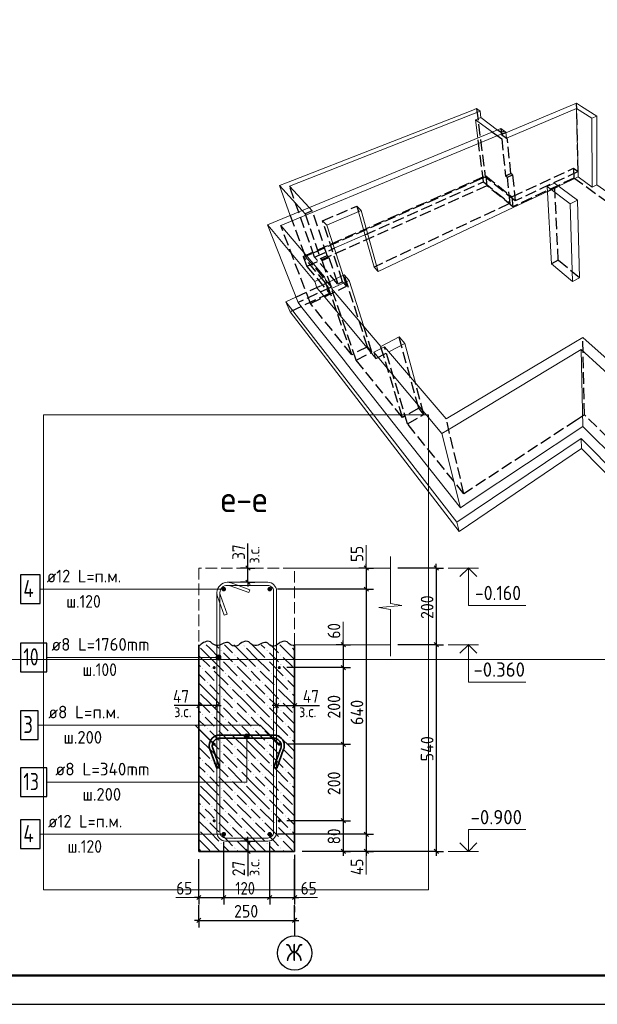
# Model space of a CAD drawing. Header units: millimetres. Extents: x 0 to 42000, y 0 to 29700.
# Tile 3 of 13: x 11330 to 21385, y 0 to 17141. Entities that reach past the tile are written whole.
import ezdxf

# ---------------------------------------------------------------- set-up
doc = ezdxf.new("R2010")
doc.units = ezdxf.units.MM
doc.linetypes.add('______2', pattern=[270, 200, -70])
doc.linetypes.add('______5', pattern=[1100, 800, -100, 100, -100])
for name, color, linetype, lineweight in [('Standard', 7, 'Continuous', 25), ('ЖБ Перекрытие верхний уровень', 7, '______2', 25), ('ЖБ Стена верхний уровень', 7, 'Continuous', 35), ('Заголовок чертежа', 7, 'Continuous', 25), ('Позиционная метка линия выноска', 7, 'Continuous', 13), ('Примечания', 7, 'Continuous', 13), ('Стена обрамление Г-обр.', 7, 'Continuous', 35), ('Стена фоновая арматура У1', 7, 'Continuous', 18), ('Стена фоновая затяжка С-обр.', 52, 'Continuous', 25)]:
    doc.layers.add(name, color=color, linetype=linetype, lineweight=lineweight)
doc.layers.add('Оси', color=7, linetype='______5')
doc.layers.add('Размерная выноска', color=7, linetype='Continuous')
doc.layers.add('Стена Хомут', color=7, linetype='Continuous', lineweight=25, true_color=0x6e3c1e)
doc.styles.add('ISOCPEUR', font='txt')

msp = doc.modelspace()

# ---------------------------------------------------------------- hatches: boundary and pattern name
at = {"layer": 'ЖБ Стена верхний уровень', "linetype": 'Continuous', "lineweight": 18, "transparency": 33554687}
for points in [[(15230, 6240), (15237, 6247), (15243, 6240), (15237, 6234)], [(16030, 6240), (16037, 6247), (16043, 6240), (16037, 6234)], [(14830, 6160), (14837, 6167), (14843, 6160), (14837, 6154)], [(14830, 6000), (14837, 6007), (14843, 6000), (14837, 5994)], [(15070, 6080), (15077, 6087), (15083, 6080), (15077, 6074)], [(15630, 6160), (15637, 6167), (15643, 6160), (15637, 6154)], [(15630, 6000), (15637, 6007), (15643, 6000), (15637, 5994)], [(15870, 6080), (15877, 6087), (15883, 6080), (15877, 6074)], [(14510, 5840), (14517, 5847), (14523, 5840), (14517, 5834)], [(14670, 5840), (14677, 5847), (14683, 5840), (14677, 5834)], [(15070, 5920), (15077, 5927), (15083, 5920), (15077, 5914)], [(15310, 5840), (15317, 5847), (15323, 5840), (15317, 5834)], [(15470, 5840), (15477, 5847), (15483, 5840), (15477, 5834)], [(15870, 5920), (15877, 5927), (15883, 5920), (15877, 5914)], [(16110, 5840), (16115, 5846), (16115, 5835)], [(14910, 5760), (14917, 5767), (14923, 5760), (14917, 5754)], [(15150, 5680), (15157, 5687), (15163, 5680), (15157, 5674)], [(15710, 5760), (15717, 5767), (15723, 5760), (15717, 5754)], [(15950, 5680), (15957, 5687), (15963, 5680), (15957, 5674)], [(14590, 5600), (14597, 5607), (14603, 5600), (14597, 5594)], [(14750, 5600), (14757, 5607), (14763, 5600), (14757, 5594)], [(14990, 5520), (14997, 5527), (15003, 5520), (14997, 5514)], [(15390, 5600), (15397, 5607), (15403, 5600), (15397, 5594)], [(15550, 5600), (15557, 5607), (15563, 5600), (15557, 5594)], [(15790, 5520), (15797, 5527), (15803, 5520), (15797, 5514)], [(14830, 5360), (14837, 5367), (14843, 5360), (14837, 5354)], [(15230, 5440), (15237, 5447), (15243, 5440), (15237, 5434)], [(15630, 5360), (15637, 5367), (15643, 5360), (15637, 5354)], [(16030, 5440), (16037, 5447), (16043, 5440), (16037, 5434)], [(14830, 5200), (14837, 5207), (14843, 5200), (14837, 5194)], [(15070, 5280), (15077, 5287), (15083, 5280), (15077, 5274)], [(15630, 5200), (15637, 5207), (15643, 5200), (15637, 5194)], [(15870, 5280), (15877, 5287), (15883, 5280), (15877, 5274)], [(14510, 5040), (14517, 5047), (14523, 5040), (14517, 5034)], [(14670, 5040), (14677, 5047), (14683, 5040), (14677, 5034)], [(15070, 5120), (15077, 5127), (15083, 5120), (15077, 5114)], [(15310, 5040), (15317, 5047), (15323, 5040), (15317, 5034)], [(15470, 5040), (15477, 5047), (15483, 5040), (15477, 5034)], [(15870, 5120), (15877, 5127), (15883, 5120), (15877, 5114)], [(16110, 5040), (16115, 5046), (16115, 5035)], [(14590, 4800), (14597, 4807), (14603, 4800), (14597, 4794)], [(14750, 4800), (14757, 4807), (14763, 4800), (14757, 4794)], [(14910, 4960), (14917, 4967), (14923, 4960), (14917, 4954)], [(15150, 4880), (15157, 4887), (15163, 4880), (15157, 4874)], [(15390, 4800), (15397, 4807), (15403, 4800), (15397, 4794)], [(15550, 4800), (15557, 4807), (15563, 4800), (15557, 4794)], [(15710, 4960), (15717, 4967), (15723, 4960), (15717, 4954)], [(15950, 4880), (15957, 4887), (15963, 4880), (15957, 4874)], [(14990, 4720), (14997, 4727), (15003, 4720), (14997, 4714)], [(15230, 4640), (15237, 4647), (15243, 4640), (15237, 4634)], [(15790, 4720), (15797, 4727), (15803, 4720), (15797, 4714)], [(16030, 4640), (16037, 4647), (16043, 4640), (16037, 4634)], [(14830, 4560), (14837, 4567), (14843, 4560), (14837, 4554)], [(15070, 4480), (15077, 4487), (15083, 4480), (15077, 4474)], [(15630, 4560), (15637, 4567), (15643, 4560), (15637, 4554)], [(15870, 4480), (15877, 4487), (15883, 4480), (15877, 4474)], [(14830, 4400), (14837, 4407), (14843, 4400), (14837, 4394)], [(15070, 4320), (15077, 4327), (15083, 4320), (15077, 4314)], [(15630, 4400), (15637, 4407), (15643, 4400), (15637, 4394)], [(15870, 4320), (15877, 4327), (15883, 4320), (15877, 4314)], [(14510, 4240), (14517, 4247), (14523, 4240), (14517, 4234)], [(14670, 4240), (14677, 4247), (14683, 4240), (14677, 4234)], [(14910, 4160), (14917, 4167), (14923, 4160), (14917, 4154)], [(15310, 4240), (15317, 4247), (15323, 4240), (15317, 4234)], [(15470, 4240), (15477, 4247), (15483, 4240), (15477, 4234)], [(15710, 4160), (15717, 4167), (15723, 4160), (15717, 4154)], [(16110, 4240), (16115, 4246), (16115, 4235)], [(14590, 4000), (14597, 4007), (14603, 4000), (14597, 3994)], [(14750, 4000), (14757, 4007), (14763, 4000), (14757, 3994)], [(15150, 4080), (15157, 4087), (15163, 4080), (15157, 4074)], [(15390, 4000), (15397, 4007), (15403, 4000), (15397, 3994)], [(15550, 4000), (15557, 4007), (15563, 4000), (15557, 3994)], [(15950, 4080), (15957, 4087), (15963, 4080), (15957, 4074)], [(14990, 3920), (14997, 3927), (15003, 3920), (14997, 3914)], [(15230, 3840), (15237, 3847), (15243, 3840), (15237, 3834)], [(15790, 3920), (15797, 3927), (15803, 3920), (15797, 3914)], [(16030, 3840), (16037, 3847), (16043, 3840), (16037, 3834)], [(14830, 3760), (14837, 3767), (14843, 3760), (14837, 3754)], [(14830, 3600), (14837, 3607), (14843, 3600), (14837, 3594)], [(15070, 3680), (15077, 3687), (15083, 3680), (15077, 3674)], [(15630, 3760), (15637, 3767), (15643, 3760), (15637, 3754)], [(15630, 3600), (15637, 3607), (15643, 3600), (15637, 3594)], [(15870, 3680), (15877, 3687), (15883, 3680), (15877, 3674)], [(14510, 3440), (14517, 3447), (14523, 3440), (14517, 3434)], [(14670, 3440), (14677, 3447), (14683, 3440), (14677, 3434)], [(15070, 3520), (15077, 3527), (15083, 3520), (15077, 3514)], [(15310, 3440), (15317, 3447), (15323, 3440), (15317, 3434)], [(15470, 3440), (15477, 3447), (15483, 3440), (15477, 3434)], [(15870, 3520), (15877, 3527), (15883, 3520), (15877, 3514)], [(16110, 3440), (16115, 3446), (16115, 3435)], [(14910, 3360), (14917, 3367), (14923, 3360), (14917, 3354)], [(15150, 3280), (15157, 3287), (15163, 3280), (15157, 3274)], [(15710, 3360), (15717, 3367), (15723, 3360), (15717, 3354)], [(15950, 3280), (15957, 3287), (15963, 3280), (15957, 3274)], [(14590, 3200), (14597, 3207), (14603, 3200), (14597, 3194)], [(14750, 3200), (14757, 3207), (14763, 3200), (14757, 3194)], [(14990, 3120), (14997, 3127), (15003, 3120), (14997, 3114)], [(15390, 3200), (15397, 3207), (15403, 3200), (15397, 3194)], [(15550, 3200), (15557, 3207), (15563, 3200), (15557, 3194)], [(15790, 3120), (15797, 3127), (15803, 3120), (15797, 3114)], [(14830, 2960), (14837, 2967), (14843, 2960), (14837, 2954)], [(15230, 3040), (15237, 3047), (15243, 3040), (15237, 3034)], [(15630, 2960), (15637, 2967), (15643, 2960), (15637, 2954)], [(16030, 3040), (16037, 3047), (16043, 3040), (16037, 3034)], [(14830, 2800), (14837, 2807), (14843, 2800), (14837, 2794)], [(15070, 2880), (15077, 2887), (15083, 2880), (15077, 2874)], [(15630, 2800), (15637, 2807), (15643, 2800), (15637, 2794)], [(15870, 2880), (15877, 2887), (15883, 2880), (15877, 2874)], [(15070, 2720), (15077, 2727), (15083, 2720), (15077, 2714)], [(15870, 2720), (15877, 2727), (15883, 2720), (15877, 2714)]]:
    msp.add_hatch(color=7, dxfattribs=at).paths.add_polyline_path(points, flags=16)
at = {"layer": 'Позиционная метка линия выноска', "linetype": 'Continuous', "lineweight": 13, "transparency": 33554687}
for points in [[(14750, 6016), (14750, 6061), (14744, 6039)], [(14750, 6061), (14766, 6000), (14766, 6078)], [(14750, 6061), (14750, 6016), (14766, 6000)], [(14766, 6078), (14789, 5994), (14789, 6084)], [(14766, 6078), (14766, 6000), (14789, 5994)], [(14789, 6084), (14789, 5994), (14811, 6000)], [(14789, 6084), (14811, 6000), (14811, 6078)], [(14811, 6078), (14811, 6000), (14827, 6016)], [(14811, 6078), (14827, 6016), (14827, 6061)], [(14827, 6061), (14827, 6016), (14834, 6039)], [(15237, 4661), (15327, 4661), (15321, 4684)], [(15237, 4661), (15321, 4684), (15243, 4684)], [(15243, 4639), (15327, 4661), (15237, 4661)], [(15243, 4684), (15321, 4684), (15305, 4700)], [(15243, 4684), (15305, 4700), (15260, 4700)], [(15243, 4639), (15321, 4639), (15327, 4661)], [(15260, 4622), (15321, 4639), (15243, 4639)], [(15260, 4700), (15305, 4700), (15282, 4706)], [(15260, 4622), (15305, 4622), (15321, 4639)], [(15305, 4622), (15260, 4622), (15282, 4616)]]:
    msp.add_hatch(color=7, dxfattribs=at).paths.add_polyline_path(points)
at = {"layer": 'Стена обрамление Г-обр.', "linetype": 'Continuous', "lineweight": 13, "transparency": 33554687}
for points in [[(14922, 7228), (14919, 7243), (14910, 7256), (14897, 7265), (14882, 7268), (14867, 7265), (14854, 7256), (14845, 7243), (14842, 7228), (14845, 7213), (14854, 7200), (14867, 7191), (14882, 7188), (14897, 7191), (14910, 7200), (14919, 7213)], [(15722, 7228), (15719, 7243), (15710, 7256), (15697, 7265), (15682, 7268), (15667, 7265), (15654, 7256), (15645, 7243), (15642, 7228), (15645, 7213), (15654, 7200), (15667, 7191), (15682, 7188), (15697, 7191), (15710, 7200), (15719, 7213)], [(14922, 2961), (14919, 2976), (14910, 2989), (14897, 2998), (14882, 3001), (14867, 2998), (14854, 2989), (14845, 2976), (14842, 2961), (14845, 2946), (14854, 2933), (14867, 2924), (14882, 2921), (14897, 2924), (14910, 2933), (14919, 2946)], [(15722, 2961), (15719, 2976), (15710, 2989), (15697, 2998), (15682, 3001), (15667, 2998), (15654, 2989), (15645, 2976), (15642, 2961), (15645, 2946), (15654, 2933), (15667, 2924), (15682, 2921), (15697, 2924), (15710, 2933), (15719, 2946)]]:
    msp.add_hatch(color=7, dxfattribs=at).paths.add_polyline_path(points)
at = {"layer": 'Стена фоновая арматура У1', "linetype": 'Continuous', "lineweight": 13, "transparency": 33554687}
for points in [[(14742, 5861), (14740, 5871), (14734, 5880), (14726, 5886), (14715, 5888), (14705, 5886), (14697, 5880), (14691, 5871), (14689, 5861), (14691, 5851), (14697, 5842), (14705, 5837), (14715, 5834), (14726, 5837), (14734, 5842), (14740, 5851)], [(15875, 5861), (15873, 5871), (15868, 5880), (15859, 5886), (15849, 5888), (15839, 5886), (15830, 5880), (15824, 5871), (15822, 5861), (15824, 5851), (15830, 5842), (15839, 5837), (15849, 5834), (15859, 5837), (15868, 5842), (15873, 5851)], [(14742, 4528), (14740, 4538), (14734, 4547), (14726, 4552), (14715, 4554), (14705, 4552), (14697, 4547), (14691, 4538), (14689, 4528), (14691, 4518), (14697, 4509), (14705, 4503), (14715, 4501), (14726, 4503), (14734, 4509), (14740, 4518)], [(15875, 4528), (15873, 4538), (15868, 4547), (15859, 4552), (15849, 4554), (15839, 4552), (15830, 4547), (15824, 4538), (15822, 4528), (15824, 4518), (15830, 4509), (15839, 4503), (15849, 4501), (15859, 4503), (15868, 4509), (15873, 4518)], [(14742, 3194), (14740, 3205), (14734, 3213), (14726, 3219), (14715, 3221), (14705, 3219), (14697, 3213), (14691, 3205), (14689, 3194), (14691, 3184), (14697, 3176), (14705, 3170), (14715, 3168), (14726, 3170), (14734, 3176), (14740, 3184)], [(15875, 3194), (15873, 3205), (15868, 3213), (15859, 3219), (15849, 3221), (15839, 3219), (15830, 3213), (15824, 3205), (15822, 3194), (15824, 3184), (15830, 3176), (15839, 3170), (15849, 3168), (15859, 3170), (15868, 3176), (15873, 3184)]]:
    msp.add_hatch(color=7, dxfattribs=at).paths.add_polyline_path(points)

# ---------------------------------------------------------------- linework, layer by layer
at = {"layer": 'Standard', "color": 7, "linetype": 'Continuous', "lineweight": 18, "transparency": 33554687}
for p, q in [((21024, 15686), (19792, 15173)), ((21111, 15631), (21024, 15686)), ((21377, 15463), (21111, 15631)), ((19188, 15556), (15974, 14299)), ((16027, 14242), (19345, 15549)), ((19188, 15556), (19283, 15593)), ((19264, 15400), (19359, 15437)), ((19283, 15593), (19345, 15549)), ((19345, 15549), (19359, 15437)), ((19648, 15221), (19359, 15437)), ((19802, 15081), (21024, 15594)), ((21050, 14403), (21024, 15594)), ((21024, 15594), (21289, 15425)), ((21289, 15425), (21377, 15463)), ((21378, 14266), (21377, 15463)), ((19560, 15185), (19264, 15400)), ((19306, 15080), (19264, 15400)), ((21297, 14227), (21289, 15425)), ((15641, 13570), (19707, 15246)), ((19791, 15184), (15876, 13556)), ((19707, 15246), (19791, 15184)), ((19802, 15081), (19791, 15184)), ((20711, 14243), (21050, 14403)), ((21050, 14403), (21297, 14227)), ((15853, 14252), (15974, 14299)), ((16245, 13819), (15853, 14252)), ((15853, 14252), (16041, 13735)), ((16027, 14242), (16370, 13870)), ((20640, 14296), (20511, 14236)), ((20589, 12893), (20511, 14236)), ((20511, 14236), (20911, 13934)), ((21042, 13998), (20640, 14296)), ((21297, 14227), (21378, 14266)), ((21378, 14266), (22073, 13773)), ((19922, 13870), (20516, 14151)), ((20911, 13934), (21042, 13998)), ((20955, 12585), (20911, 13934)), ((21073, 12650), (21042, 13998)), ((17274, 13819), (16676, 13563)), ((17226, 13798), (17498, 12835)), ((17570, 12759), (17274, 13819)), ((17570, 12759), (19922, 13870)), ((15711, 13487), (15641, 13570)), ((15641, 13570), (16177, 12217)), ((16638, 12665), (15876, 13556)), ((16676, 13563), (16960, 12688)), ((15711, 13487), (16465, 12586)), ((16806, 13161), (17339, 13398)), ((20589, 12893), (20955, 12585)), ((16980, 12697), (16504, 12476)), ((17064, 12603), (16980, 12697)), ((17498, 12835), (17570, 12759)), ((16465, 12586), (16638, 12665)), ((16504, 12476), (16465, 12586)), ((16676, 12556), (16638, 12665)), ((16758, 12460), (17064, 12603)), ((17320, 11800), (17064, 12603)), ((20955, 12585), (21073, 12650)), ((16504, 12476), (16586, 12379)), ((16586, 12379), (17436, 11358)), ((17616, 11452), (16758, 12460)), ((15964, 12231), (16139, 12312)), ((15964, 12231), (16036, 12054)), ((18939, 8394), (15964, 12231)), ((16177, 12217), (16243, 12133)), ((16036, 12054), (18981, 8233)), ((16243, 12133), (16958, 11229)), ((17934, 11619), (17616, 11452)), ((17755, 11360), (18033, 11507)), ((18033, 11507), (17934, 11619)), ((18219, 10818), (18033, 11507)), ((18755, 10191), (20976, 11514)), ((21133, 11608), (20976, 11514)), ((22683, 10221), (21133, 11608)), ((17436, 11358), (17532, 11242)), ((17680, 11447), (17497, 11351)), ((17532, 11242), (17497, 11351)), ((17497, 11351), (18680, 9937)), ((18755, 10191), (17680, 11447)), ((21102, 11399), (18873, 10053)), ((21134, 10059), (21102, 11399)), ((21102, 11399), (22675, 9967)), ((16958, 11229), (17035, 11131)), ((17035, 11131), (17832, 10124)), ((17832, 10124), (17921, 10011)), ((17921, 10011), (19002, 8645)), ((18680, 9937), (18873, 10053)), ((19169, 8757), (21134, 10059)), ((21134, 10059), (22523, 8674)), ((19002, 8645), (18680, 9937)), ((21106, 9849), (18939, 8394)), ((21106, 9849), (21110, 9678)), ((22513, 8425), (21106, 9849)), ((18981, 8233), (21110, 9678)), ((21110, 9678), (22494, 8263)), ((19002, 8645), (19169, 8757)), ((18939, 8394), (18981, 8233)), ((17782, 7594), (16115, 7594)), ((16115, 6261), (17782, 6261))]:
    msp.add_line(p, q, dxfattribs=at)
at = {"layer": 'Standard', "color": 7, "linetype": 'Continuous', "lineweight": 13, "transparency": 33554687}
for p, q in [((17361, 7594), (17361, 7994)), ((18786, 7594), (19316, 7594)), ((18786, 6261), (19316, 6261)), ((17361, 2661), (17361, 2261)), ((18786, 2661), (19316, 2661)), ((14449, 1860), (14049, 1860)), ((16115, 1860), (16515, 1860))]:
    msp.add_line(p, q, dxfattribs=at)
at = {"layer": 'Standard', "color": 7, "linetype": 'Continuous', "lineweight": -3, "transparency": 33554687}
for p, q in [((15301, 7594), (15176, 7594)), ((15301, 7594), (15301, 7669)), ((15301, 7594), (15426, 7594)), ((15301, 7348), (15301, 7594)), ((17361, 7594), (17236, 7594)), ((17361, 7594), (17361, 7669)), ((17361, 7594), (17486, 7594)), ((17361, 7594), (17361, 7594)), ((17361, 7594), (17361, 7228)), ((18582, 7594), (17915, 7594)), ((18582, 7594), (18457, 7594)), ((18582, 7594), (18582, 7669)), ((18582, 7594), (18707, 7594)), ((18582, 7594), (18582, 6261)), ((15301, 7348), (15176, 7348)), ((15301, 7348), (15426, 7348)), ((15301, 7348), (15301, 7273)), ((17361, 7228), (17236, 7228)), ((17361, 7228), (17486, 7228)), ((17361, 7228), (17361, 2961)), ((16961, 6261), (16836, 6261)), ((16961, 6261), (16961, 6336)), ((16961, 6261), (17086, 6261)), ((16961, 6261), (16961, 6261)), ((16961, 6261), (16961, 5861)), ((18582, 6261), (18457, 6261)), ((18582, 6261), (18707, 6261)), ((18582, 6261), (18582, 2661)), ((16961, 5861), (16836, 5861)), ((16961, 5861), (17086, 5861)), ((16961, 5861), (16961, 4528)), ((14449, 5201), (14449, 5326)), ((14762, 5201), (14762, 5326)), ((15802, 5201), (15802, 5326)), ((16115, 5201), (16115, 5326)), ((14449, 5201), (14374, 5201)), ((14449, 5201), (14449, 5076)), ((14762, 5201), (14449, 5201)), ((14762, 5201), (14762, 5076)), ((14762, 5201), (14837, 5201)), ((15802, 5201), (15727, 5201)), ((15802, 5201), (15802, 5076)), ((15802, 5201), (16115, 5201)), ((16115, 5201), (16115, 5076)), ((16115, 5201), (16190, 5201)), ((16961, 4528), (16836, 4528)), ((16961, 4528), (17086, 4528)), ((16961, 4528), (16961, 3194)), ((16961, 3194), (16836, 3194)), ((16961, 3194), (17086, 3194)), ((16961, 3194), (16961, 2661)), ((15301, 2841), (15301, 2916)), ((17361, 2961), (17236, 2961)), ((17361, 2961), (17486, 2961)), ((17361, 2961), (17361, 2661)), ((15301, 2841), (15176, 2841)), ((15301, 2841), (15426, 2841)), ((15301, 2841), (15301, 2661)), ((15301, 2661), (15176, 2661)), ((15301, 2661), (15426, 2661)), ((15301, 2661), (15301, 2586)), ((16961, 2661), (16249, 2661)), ((18582, 2661), (16582, 2661)), ((16961, 2661), (16836, 2661)), ((16961, 2661), (17086, 2661)), ((16961, 2661), (16961, 2586)), ((17361, 2661), (17236, 2661)), ((17361, 2661), (17486, 2661)), ((17361, 2661), (17361, 2586)), ((18582, 2661), (18457, 2661)), ((18582, 2661), (18707, 2661)), ((18582, 2661), (18582, 2586)), ((14449, 1860), (14449, 1985)), ((14882, 1860), (14882, 1985)), ((15682, 1860), (15682, 1985)), ((16115, 1860), (16115, 1985)), ((14449, 1860), (14374, 1860)), ((14449, 1860), (14449, 1735)), ((14449, 1860), (14882, 1860)), ((14449, 1460), (14449, 1726)), ((14882, 1860), (14882, 1735)), ((14882, 1860), (15682, 1860)), ((15682, 1860), (15682, 1735)), ((15682, 1860), (16115, 1860)), ((16115, 1860), (16115, 1735)), ((16115, 1860), (16190, 1860)), ((16115, 1460), (16115, 1726)), ((14449, 1460), (14449, 1585)), ((16115, 1460), (16115, 1585)), ((14449, 1460), (14374, 1460)), ((14449, 1460), (14449, 1335)), ((14449, 1460), (16115, 1460)), ((16115, 1460), (16115, 1335)), ((16115, 1460), (16190, 1460))]:
    msp.add_line(p, q, dxfattribs=at)
at = {"layer": 'Standard', "color": 7, "linetype": 'Continuous', "lineweight": 25, "transparency": 33554687}
for p, q in [((15339, 7557), (15264, 7632)), ((17324, 7632), (17399, 7557)), ((18544, 7632), (18619, 7557)), ((15339, 7310), (15264, 7385)), ((17324, 7265), (17399, 7190)), ((16924, 6299), (16999, 6224)), ((18544, 6299), (18619, 6224)), ((16924, 5899), (16999, 5824)), ((14486, 5239), (14411, 5164)), ((14800, 5239), (14725, 5164)), ((15765, 5164), (15840, 5239)), ((16078, 5164), (16153, 5239)), ((16924, 4565), (16999, 4490)), ((16924, 3232), (16999, 3157)), ((17324, 2999), (17399, 2924)), ((15264, 2879), (15339, 2804)), ((15264, 2699), (15339, 2624)), ((16924, 2699), (16999, 2624)), ((17324, 2699), (17399, 2624)), ((18544, 2699), (18619, 2624)), ((14411, 1822), (14486, 1897)), ((14845, 1822), (14920, 1897)), ((15645, 1822), (15720, 1897)), ((16078, 1822), (16153, 1897)), ((14411, 1422), (14486, 1497)), ((16078, 1422), (16153, 1497))]:
    msp.add_line(p, q, dxfattribs=at)
msp.add_lwpolyline([(0, 0), (42000, 0), (42000, 29700), (0, 29700), (0, 0)], close=True, dxfattribs=at)
at = {"layer": 'Standard', "color": 7, "linetype": 'Continuous', "lineweight": 50, "transparency": 33554687}
msp.add_lwpolyline([(2000, 29200), (41500, 29200), (41500, 500), (2000, 500), (2000, 29200)], close=True, dxfattribs=at)
at = {"layer": 'Standard', "color": 7, "linetype": 'Continuous', "lineweight": 13, "transparency": 33554687}
for points in [[(29911, 29200), (2000, 29200), (2000, 6000), (29911, 6000), (29911, 29200)], [(2000, 18228), (2000, 500), (23000, 500), (23000, 18228), (2000, 18228)], [(19142, 7594), (19142, 6944), (20142, 6944)], [(19142, 6261), (19142, 5611), (20142, 5611)], [(19142, 2661), (19142, 3041), (20142, 3041)]]:
    msp.add_lwpolyline(points, dxfattribs=at)
at = {"layer": 'Standard', "color": 254, "linetype": 'Continuous', "lineweight": 13, "true_color": 0xc4c4ff, "transparency": 33554687}
msp.add_lwpolyline([(11744, 1994), (18449, 1994), (18449, 10261), (11744, 10261), (11744, 1994)], dxfattribs=at)
at = {"layer": 'Standard', "color": 7, "linetype": 'Continuous', "lineweight": 35, "transparency": 33554687}
for points in [[(18993, 7446), (19142, 7594), (19290, 7446)], [(18993, 6113), (19142, 6261), (19290, 6113)], [(18993, 2810), (19142, 2661), (19290, 2810)]]:
    msp.add_lwpolyline(points, dxfattribs=at)
at = {"layer": 'Standard', "color": 7, "linetype": 'Continuous', "lineweight": -3, "transparency": 33554687}
for points in [[(17361, 7228), (17344, 7228), (17344, 7228), (17344, 7228), (17344, 7228), (15815, 7228)], [(18582, 6261), (18565, 6261), (18565, 6261), (17915, 6261)], [(16961, 5861), (16944, 5861), (16944, 5861), (16944, 5861), (16944, 5861), (16944, 5861), (16944, 5861), (15982, 5861)], [(16961, 4528), (16944, 4528), (16944, 4528), (16944, 4528), (16944, 4528), (15982, 4528)], [(16961, 3194), (16944, 3194), (16944, 3194), (15982, 3194)], [(17361, 2961), (17344, 2961), (17344, 2961), (15815, 2961)], [(14882, 1860), (14882, 1877), (14882, 1877), (14882, 1877), (14882, 1877), (14882, 2828)], [(15682, 1860), (15682, 1877), (15682, 1877), (15682, 2828)], [(17361, 2661), (17344, 2661), (17344, 2661), (16249, 2661)], [(14449, 1860), (14449, 1877), (14449, 1877), (14449, 1877), (14449, 1877), (14449, 2528)], [(16115, 1860), (16115, 1877), (16115, 1877), (16115, 2528)]]:
    msp.add_lwpolyline(points, dxfattribs=at)
at = {"layer": 'ЖБ Перекрытие верхний уровень', "color": 7, "linetype": '______2', "lineweight": 18, "transparency": 33554687}
for p, q in [((14449, 7594), (14449, 6261)), ((16115, 7594), (14449, 7594)), ((16115, 6261), (16115, 7594))]:
    msp.add_line(p, q, dxfattribs=at)
at = {"layer": 'ЖБ Стена верхний уровень', "color": 7, "linetype": 'Continuous', "lineweight": 35, "transparency": 33554687}
for p, q in [((14449, 6261), (14449, 2661)), ((16115, 2661), (16115, 6261)), ((14449, 2661), (16115, 2661))]:
    msp.add_line(p, q, dxfattribs=at)
at = {"layer": 'ЖБ Стена верхний уровень', "color": 9, "linetype": 'Continuous', "lineweight": 18, "true_color": 0xc7c7c7, "transparency": 33554687}
for p, q in [((14477, 6200), (14637, 6040)), ((14637, 6200), (14576, 6261)), ((14637, 6200), (14797, 6040)), ((14736, 6261), (14797, 6200)), ((14896, 6261), (15037, 6120)), ((15277, 6040), (15056, 6261)), ((15277, 6200), (15437, 6040)), ((15437, 6200), (15376, 6261)), ((15437, 6200), (15597, 6040)), ((15536, 6261), (15597, 6200)), ((15696, 6261), (15837, 6120)), ((16077, 6040), (15856, 6261)), ((16077, 6200), (16115, 6162)), ((14477, 6040), (14449, 6068)), ((14477, 6040), (14637, 5880)), ((14637, 6040), (14877, 5800)), ((14957, 6040), (14877, 6120)), ((15037, 5960), (14957, 6040)), ((15117, 6040), (15277, 5880)), ((15277, 6040), (15437, 5880)), ((15437, 6040), (15677, 5800)), ((15757, 6040), (15677, 6120)), ((15837, 5960), (15757, 6040)), ((15917, 6040), (16077, 5880)), ((16077, 6040), (16115, 6002)), ((14449, 5908), (14477, 5880)), ((14877, 5960), (15117, 5720)), ((15117, 5880), (15357, 5640)), ((15677, 5960), (15917, 5720)), ((15917, 5880), (16115, 5682)), ((14449, 5748), (14557, 5640)), ((14637, 5720), (14557, 5800)), ((14717, 5640), (14637, 5720)), ((14717, 5800), (14957, 5560)), ((14957, 5720), (15197, 5480)), ((15437, 5720), (15357, 5800)), ((15517, 5640), (15437, 5720)), ((15517, 5800), (15757, 5560)), ((15757, 5720), (15997, 5480)), ((14637, 5400), (14449, 5588)), ((14637, 5560), (14797, 5400)), ((14797, 5560), (15037, 5320)), ((15437, 5400), (15197, 5640)), ((15437, 5560), (15597, 5400)), ((15597, 5560), (15837, 5320)), ((16115, 5522), (15997, 5640)), ((14477, 5400), (14637, 5240)), ((14637, 5400), (14797, 5240)), ((14957, 5240), (14877, 5320)), ((15277, 5240), (15037, 5480)), ((15277, 5400), (15437, 5240)), ((15437, 5400), (15597, 5240)), ((15757, 5240), (15677, 5320)), ((16077, 5240), (15837, 5480)), ((16077, 5400), (16115, 5362)), ((14477, 5240), (14449, 5268)), ((14477, 5240), (14637, 5080)), ((14637, 5240), (14877, 5000)), ((14877, 5160), (15117, 4920)), ((15037, 5160), (14957, 5240)), ((15117, 5240), (15277, 5080)), ((15277, 5240), (15437, 5080)), ((15437, 5240), (15677, 5000)), ((15677, 5160), (15917, 4920)), ((15837, 5160), (15757, 5240)), ((15917, 5240), (16077, 5080)), ((16077, 5240), (16115, 5202)), ((14449, 5108), (14477, 5080)), ((14637, 4920), (14557, 5000)), ((14717, 5000), (14957, 4760)), ((15117, 5080), (15357, 4840)), ((15437, 4920), (15357, 5000)), ((15517, 5000), (15757, 4760)), ((15917, 5080), (16115, 4882)), ((14449, 4948), (14557, 4840)), ((14717, 4840), (14637, 4920)), ((14957, 4920), (15197, 4680)), ((15437, 4600), (15197, 4840)), ((15517, 4840), (15437, 4920)), ((15757, 4920), (15997, 4680)), ((16115, 4722), (15997, 4840)), ((14637, 4600), (14449, 4788)), ((14637, 4760), (14797, 4600)), ((14797, 4760), (15037, 4520)), ((15277, 4440), (15037, 4680)), ((15437, 4760), (15597, 4600)), ((15597, 4760), (15837, 4520)), ((16077, 4440), (15837, 4680)), ((14477, 4440), (14449, 4468)), ((14477, 4600), (14637, 4440)), ((14637, 4600), (14797, 4440)), ((14957, 4440), (14877, 4520)), ((15277, 4600), (15437, 4440)), ((15437, 4600), (15597, 4440)), ((15757, 4440), (15677, 4520)), ((16077, 4600), (16115, 4562)), ((14449, 4308), (14477, 4280)), ((14477, 4440), (14637, 4280)), ((14637, 4440), (14877, 4200)), ((14877, 4360), (15117, 4120)), ((15037, 4360), (14957, 4440)), ((15117, 4440), (15277, 4280)), ((15277, 4440), (15437, 4280)), ((15437, 4440), (15677, 4200)), ((15677, 4360), (15917, 4120)), ((15837, 4360), (15757, 4440)), ((15917, 4440), (16077, 4280)), ((16077, 4440), (16115, 4402)), ((14449, 4148), (14557, 4040)), ((14637, 4120), (14557, 4200)), ((14717, 4040), (14637, 4120)), ((14717, 4200), (14957, 3960)), ((14957, 4120), (15197, 3880)), ((15117, 4280), (15357, 4040)), ((15437, 4120), (15357, 4200)), ((15517, 4040), (15437, 4120)), ((15517, 4200), (15757, 3960)), ((15757, 4120), (15997, 3880)), ((15917, 4280), (16115, 4082)), ((14637, 3800), (14449, 3988)), ((14637, 3960), (14797, 3800)), ((14797, 3960), (15037, 3720)), ((15437, 3800), (15197, 4040)), ((15437, 3960), (15597, 3800)), ((15597, 3960), (15837, 3720)), ((16115, 3922), (15997, 4040)), ((14477, 3800), (14637, 3640)), ((14637, 3800), (14797, 3640)), ((15277, 3640), (15037, 3880)), ((15277, 3800), (15437, 3640)), ((15437, 3800), (15597, 3640)), ((16077, 3640), (15837, 3880)), ((16077, 3800), (16115, 3762)), ((14477, 3640), (14449, 3668)), ((14477, 3640), (14637, 3480)), ((14637, 3640), (14877, 3400)), ((14957, 3640), (14877, 3720)), ((15037, 3560), (14957, 3640)), ((15117, 3640), (15277, 3480)), ((15277, 3640), (15437, 3480)), ((15437, 3640), (15677, 3400)), ((15757, 3640), (15677, 3720)), ((15837, 3560), (15757, 3640)), ((15917, 3640), (16077, 3480)), ((16077, 3640), (16115, 3602)), ((14449, 3508), (14477, 3480)), ((14877, 3560), (15117, 3320)), ((15117, 3480), (15357, 3240)), ((15677, 3560), (15917, 3320)), ((15917, 3480), (16115, 3282)), ((14449, 3348), (14557, 3240)), ((14637, 3320), (14557, 3400)), ((14717, 3240), (14637, 3320)), ((14717, 3400), (14957, 3160)), ((14957, 3320), (15197, 3080)), ((15437, 3320), (15357, 3400)), ((15517, 3240), (15437, 3320)), ((15517, 3400), (15757, 3160)), ((15757, 3320), (15997, 3080)), ((14637, 3000), (14449, 3188)), ((14637, 3160), (14797, 3000)), ((14797, 3160), (15037, 2920)), ((15437, 3000), (15197, 3240)), ((15437, 3160), (15597, 3000)), ((15597, 3160), (15837, 2920)), ((16115, 3122), (15997, 3240)), ((14477, 3000), (14637, 2840)), ((14637, 3000), (14797, 2840)), ((14957, 2840), (14877, 2920)), ((15277, 2840), (15037, 3080)), ((15277, 3000), (15437, 2840)), ((15437, 3000), (15597, 2840)), ((15757, 2840), (15677, 2920)), ((16077, 2840), (15837, 3080)), ((16077, 3000), (16115, 2962)), ((14477, 2840), (14449, 2868)), ((14477, 2840), (14637, 2680)), ((14637, 2840), (14816, 2661)), ((14877, 2760), (14976, 2661)), ((15037, 2760), (14957, 2840)), ((15117, 2840), (15277, 2680)), ((15277, 2840), (15437, 2680)), ((15437, 2840), (15616, 2661)), ((15677, 2760), (15776, 2661)), ((15837, 2760), (15757, 2840)), ((15917, 2840), (16077, 2680)), ((16077, 2840), (16115, 2802)), ((14449, 2708), (14477, 2680)), ((15117, 2680), (15136, 2661)), ((15917, 2680), (15936, 2661))]:
    msp.add_line(p, q, dxfattribs=at)
at = {"layer": 'Оси', "color": 8, "linetype": '______5', "lineweight": -3, "transparency": 33554687}
msp.add_line((16115, 2604), (16115, 1193), dxfattribs=at)
at = {"layer": 'Оси', "color": 7, "linetype": 'Continuous', "lineweight": -3, "transparency": 33554687}
msp.add_circle((16115, 893), 300, dxfattribs=at)
at = {"layer": 'Позиционная метка линия выноска', "color": 7, "linetype": 'Continuous', "lineweight": 13, "transparency": 33554687}
for p, q in [((14882, 7228), (11684, 7228)), ((11804, 6039), (14789, 6039)), ((14744, 6039), (14744, 6039)), ((14789, 6084), (14789, 6084)), ((14834, 6039), (14834, 6039)), ((14789, 5994), (14789, 5994)), ((15237, 4661), (15237, 4661)), ((15282, 4706), (15282, 4706)), ((15327, 4661), (15327, 4661)), ((15282, 4616), (15282, 4616)), ((14882, 2961), (11684, 2961))]:
    msp.add_line(p, q, dxfattribs=at)
for points in [[(11654, 4861), (14382, 4861), (14715, 4528)], [(12762, 4861), (15515, 4861), (15849, 4528)], [(11804, 3868), (15282, 3868), (15282, 4661)]]:
    msp.add_lwpolyline(points, dxfattribs=at)
for centre in [(14789, 6039), (15282, 4661)]:
    msp.add_circle(centre, 45, dxfattribs=at)
at = {"layer": 'Примечания', "color": 7, "linetype": '______2', "lineweight": -3, "transparency": 33554687}
for p, q in [((21050, 14499), (21024, 15686)), ((19283, 15593), (19435, 14402)), ((19560, 15185), (19720, 15068)), ((19709, 15176), (19648, 15221)), ((19707, 15246), (19718, 15142)), ((19768, 15201), (19709, 15176)), ((19709, 15176), (19711, 15151)), ((19792, 15173), (19718, 15142)), ((19718, 15142), (19802, 15081)), ((19879, 14463), (19818, 15087)), ((19405, 14317), (19306, 15080)), ((19720, 15068), (19787, 14422)), ((16262, 13021), (19442, 14423)), ((19435, 14402), (19347, 14364)), ((19954, 13986), (19435, 14402)), ((19442, 14423), (19464, 14251)), ((19442, 14423), (19899, 14058)), ((19787, 14422), (19879, 14463)), ((19787, 14422), (19819, 14397)), ((19819, 14397), (19911, 14438)), ((19911, 14438), (19879, 14463)), ((19899, 14058), (20971, 14556)), ((19911, 14438), (19954, 13986)), ((21050, 14499), (19954, 13986)), ((20971, 14556), (20975, 14384)), ((20971, 14556), (21050, 14499)), ((16462, 13008), (16027, 14242)), ((19464, 14251), (16326, 12845)), ((19347, 14364), (16412, 13067)), ((17339, 13398), (19405, 14317)), ((19405, 14317), (19866, 13944)), ((19916, 13885), (19464, 14251)), ((19866, 13944), (19819, 14397)), ((20975, 14384), (19916, 13885)), ((20516, 14151), (20711, 14243)), ((20706, 12955), (20640, 14296)), ((27484, 9690), (20975, 14384)), ((19899, 14058), (19916, 13885)), ((16603, 13641), (17199, 13894)), ((17274, 13819), (17199, 13894)), ((17199, 13894), (17226, 13798)), ((19843, 13934), (17498, 12835)), ((19866, 13944), (19843, 13934)), ((16041, 13735), (16302, 13019)), ((16298, 13761), (16245, 13819)), ((16423, 13813), (16298, 13761)), ((16298, 13761), (16567, 12982)), ((16370, 13870), (16423, 13813)), ((16684, 13035), (16423, 13813)), ((16391, 12202), (15876, 13556)), ((16603, 13641), (16676, 13563)), ((16952, 12579), (16603, 13641)), ((16412, 13067), (16302, 13019)), ((16462, 13008), (16806, 13161)), ((16567, 12982), (16684, 13035)), ((16712, 13003), (16684, 13035)), ((16262, 13021), (16326, 12845)), ((16659, 12554), (16262, 13021)), ((16302, 13019), (16755, 12487)), ((16868, 12540), (16462, 13008)), ((16567, 12982), (16595, 12950)), ((16595, 12950), (16712, 13003)), ((16755, 12487), (16595, 12950)), ((16712, 13003), (16868, 12540)), ((20706, 12955), (20589, 12893)), ((21073, 12650), (20706, 12955)), ((16326, 12845), (16721, 12377)), ((16960, 12688), (17021, 12500)), ((17384, 11449), (16980, 12697)), ((16139, 12312), (16659, 12554)), ((16721, 12377), (16659, 12554)), ((17112, 11308), (16676, 12556)), ((16952, 12579), (16868, 12540)), ((17021, 12500), (16952, 12579)), ((16721, 12377), (16036, 12054)), ((16755, 12487), (16177, 12217)), ((16391, 12202), (17021, 12500)), ((17189, 11212), (16758, 12460)), ((17112, 11308), (16391, 12202)), ((17462, 11355), (17320, 11800)), ((18275, 10380), (17934, 11619)), ((21161, 10263), (21133, 11608)), ((17384, 11449), (17112, 11308)), ((17189, 11212), (17462, 11355)), ((17462, 11355), (17384, 11449)), ((17532, 11242), (17755, 11360)), ((17992, 10217), (17616, 11452)), ((18082, 10105), (17680, 11447)), ((17992, 10217), (17189, 11212)), ((18366, 10271), (18219, 10818)), ((18275, 10380), (17992, 10217)), ((18366, 10271), (18275, 10380)), ((18082, 10105), (18366, 10271)), ((19063, 8889), (18755, 10191)), ((21021, 10171), (19063, 8889)), ((21161, 10263), (21021, 10171)), ((22532, 8917), (21161, 10263)), ((19063, 8889), (18082, 10105))]:
    msp.add_line(p, q, dxfattribs=at)
at = {"layer": 'Примечания', "color": 7, "linetype": 'Continuous', "lineweight": 13, "transparency": 33554687}
for p, q in [((17782, 7794), (17782, 7794)), ((17782, 6980), (17782, 7794)), ((17582, 6910), (17982, 6945)), ((17782, 6876), (17582, 6910)), ((17982, 6945), (17782, 6980)), ((17782, 6061), (17782, 6876))]:
    msp.add_line(p, q, dxfattribs=at)
at = {"layer": 'Примечания', "color": 7, "linetype": 'Continuous', "lineweight": 25, "transparency": 33554687}
for points in [[(14782, 6249), (14757, 6249), (14731, 6253), (14707, 6262), (14687, 6276), (14671, 6294), (14651, 6308), (14627, 6317), (14601, 6322), (14575, 6316), (14551, 6307), (14527, 6296), (14507, 6282), (14489, 6267), (14470, 6251), (14449, 6240)], [(15449, 6249), (15424, 6249), (15397, 6253), (15373, 6262), (15354, 6276), (15337, 6294), (15318, 6308), (15293, 6317), (15267, 6322), (15241, 6316), (15217, 6307), (15194, 6296), (15174, 6282), (15155, 6267), (15137, 6251), (15114, 6239), (15089, 6233), (15062, 6234), (15036, 6241), (15017, 6255), (14999, 6272), (14981, 6287), (14958, 6298), (14931, 6301), (14905, 6295), (14882, 6285), (14859, 6273), (14836, 6262), (14813, 6251), (14787, 6246), (14782, 6246)], [(16115, 6249), (16091, 6249), (16064, 6253), (16040, 6262), (16021, 6276), (16004, 6294), (15985, 6308), (15960, 6317), (15934, 6322), (15908, 6316), (15884, 6307), (15861, 6296), (15841, 6282), (15822, 6267), (15803, 6251), (15781, 6239), (15755, 6233), (15729, 6234), (15703, 6241), (15683, 6255), (15666, 6272), (15647, 6287), (15625, 6298), (15598, 6301), (15572, 6295), (15549, 6285), (15526, 6273), (15503, 6262), (15480, 6251), (15454, 6246), (15449, 6246)]]:
    msp.add_lwpolyline(points, dxfattribs=at)
at = {"layer": 'Размерная выноска', "color": 7, "linetype": 'Continuous', "lineweight": -3, "transparency": 33554687}
for p, q in [((15301, 7594), (15301, 8025)), ((14449, 5201), (14019, 5201)), ((16115, 5201), (16546, 5201)), ((15301, 2661), (15301, 2231))]:
    msp.add_line(p, q, dxfattribs=at)
at = {"layer": 'Размерная выноска', "color": 7, "linetype": 'Continuous', "lineweight": 13, "transparency": 33554687}
msp.add_line((16961, 6261), (16961, 6661), dxfattribs=at)
at = {"layer": 'Стена обрамление Г-обр.', "color": 7, "linetype": 'Continuous', "lineweight": 25, "transparency": 33554687}
for points in [[(11344, 6978), (11684, 6978), (11684, 7478), (11344, 7478), (11344, 6978)], [(11344, 2711), (11684, 2711), (11684, 3211), (11344, 3211), (11344, 2711)]]:
    msp.add_lwpolyline(points, dxfattribs=at)
at = {"layer": 'Стена фоновая арматура У1', "color": 7, "linetype": 'Continuous', "lineweight": 25, "transparency": 33554687}
msp.add_lwpolyline([(11344, 4611), (11654, 4611), (11654, 5111), (11344, 5111), (11344, 4611)], dxfattribs=at)
at = {"layer": 'Стена фоновая затяжка С-обр.', "color": 7, "linetype": 'Continuous', "lineweight": 35, "transparency": 33554687}
msp.add_lwpolyline([(15756, 4130), (15874, 4457), (15876, 4462), (15878, 4467), (15879, 4473), (15880, 4478), (15881, 4483), (15882, 4489), (15882, 4494), (15882, 4500), (15882, 4506), (15879, 4530), (15871, 4555), (15858, 4577), (15843, 4595), (15825, 4611), (15802, 4623), (15778, 4631), (15754, 4634), (14810, 4634), (14786, 4631), (14762, 4623), (14739, 4611), (14721, 4595), (14706, 4577), (14694, 4555), (14685, 4530), (14682, 4506), (14682, 4500), (14682, 4494), (14683, 4489), (14683, 4483), (14684, 4478), (14685, 4473), (14687, 4467), (14688, 4462), (14690, 4457), (14809, 4130), (14759, 4112), (14639, 4439), (14637, 4446), (14635, 4454), (14633, 4461), (14632, 4469), (14630, 4476), (14630, 4484), (14629, 4492), (14629, 4499), (14629, 4510), (14633, 4543), (14644, 4576), (14662, 4608), (14683, 4633), (14709, 4655), (14740, 4672), (14774, 4683), (14807, 4688), (15758, 4688), (15790, 4683), (15824, 4672), (15855, 4655), (15881, 4633), (15902, 4608), (15920, 4576), (15931, 4543), (15935, 4510), (15935, 4499), (15935, 4492), (15935, 4484), (15934, 4476), (15933, 4469), (15931, 4461), (15929, 4454), (15927, 4446), (15925, 4439), (15806, 4112), (15756, 4130)], dxfattribs=at)
at = {"layer": 'Стена фоновая затяжка С-обр.', "color": 7, "linetype": 'Continuous', "lineweight": 25, "transparency": 33554687}
msp.add_lwpolyline([(11344, 3618), (11804, 3618), (11804, 4118), (11344, 4118), (11344, 3618)], dxfattribs=at)
at = {"layer": 'Стена Хомут', "color": 36, "linetype": 'Continuous', "lineweight": 13, "true_color": 0x6e3c1e, "transparency": 33554687}
msp.add_lwpolyline([(14892, 6772), (14773, 7099), (14770, 7106), (14768, 7114), (14766, 7121), (14765, 7129), (14764, 7136), (14763, 7144), (14762, 7152), (14762, 7159), (14762, 7170), (14767, 7203), (14778, 7236), (14795, 7268), (14817, 7293), (14842, 7315), (14874, 7332), (14907, 7343), (14940, 7348), (15652, 7348), (15680, 7344), (15708, 7335), (15734, 7320), (15756, 7302), (15774, 7280), (15789, 7254), (15798, 7225), (15802, 7198), (15802, 2991), (15798, 2964), (15789, 2935), (15774, 2909), (15756, 2887), (15734, 2869), (15708, 2854), (15680, 2845), (15652, 2841), (14912, 2841), (14885, 2845), (14856, 2854), (14830, 2869), (14808, 2887), (14790, 2909), (14775, 2935), (14766, 2964), (14762, 2991), (14762, 7170), (14767, 7203), (14778, 7236), (14795, 7268), (14817, 7293), (14842, 7315), (14874, 7332), (14907, 7343), (14940, 7348), (14951, 7348), (14958, 7348), (14966, 7347), (14974, 7346), (14981, 7345), (14989, 7344), (14996, 7342), (15004, 7340), (15011, 7337), (15338, 7218), (15320, 7168), (14993, 7287), (14988, 7289), (14983, 7290), (14977, 7291), (14972, 7292), (14967, 7293), (14961, 7294), (14956, 7294), (14950, 7294), (14944, 7294), (14920, 7291), (14895, 7283), (14873, 7271), (14855, 7255), (14839, 7237), (14827, 7215), (14819, 7190), (14815, 7166), (14815, 2995), (14818, 2976), (14824, 2957), (14834, 2939), (14846, 2925), (14860, 2913), (14878, 2903), (14897, 2897), (14916, 2894), (15649, 2894), (15668, 2897), (15687, 2903), (15704, 2913), (15718, 2925), (15730, 2939), (15740, 2957), (15746, 2976), (15749, 2995), (15749, 7194), (15746, 7213), (15740, 7232), (15730, 7250), (15718, 7264), (15704, 7276), (15687, 7286), (15668, 7292), (15649, 7294), (14944, 7294), (14920, 7291), (14895, 7283), (14873, 7271), (14855, 7255), (14839, 7237), (14827, 7215), (14819, 7190), (14815, 7166), (14815, 7160), (14816, 7154), (14816, 7149), (14817, 7143), (14817, 7138), (14819, 7133), (14820, 7127), (14821, 7122), (14823, 7117), (14942, 6790), (14892, 6772)], dxfattribs=at)
at = {"layer": 'Стена Хомут', "color": 7, "linetype": 'Continuous', "lineweight": 25, "transparency": 33554687}
msp.add_lwpolyline([(11344, 5789), (11804, 5789), (11804, 6289), (11344, 6289), (11344, 5789)], dxfattribs=at)

# ---------------------------------------------------------------- texts
at = {"layer": 'Standard', "color": 7, "linetype": 'Continuous', "lineweight": 25, "transparency": 33554687, "char_height": 220, "attachment_point": 7, "rotation": 90, "style": 'ISOCPEUR'}
for s, insert, width in [('\\W0.87;37', (15251, 7738), 403.92), ('\\W0.87;55', (17311, 7701), 403.92), ('\\W0.91;200', (18532, 6708), 561.99), ('\\W0.87;60', (16911, 6367), 403.92), ('\\W0.91;200', (16911, 4974), 561.98), ('\\W0.92;640', (17311, 4863), 584.44), ('\\W0.92;540', (18532, 4230), 584.45), ('\\W0.91;200', (16911, 3641), 561.99), ('\\W0.87;80', (16911, 2785), 403.93), ('\\W0.87;27', (15251, 2232), 403.93), ('\\W0.88;45', (17311, 2249), 426.79)]:
    msp.add_mtext(s, dxfattribs=dict(at, insert=insert, width=width))
at = {"layer": 'Standard', "color": 7, "linetype": 'Continuous', "lineweight": 18, "transparency": 33554687, "char_height": 200, "width": 459.94, "attachment_point": 7, "rotation": 90, "style": 'ISOCPEUR'}
for insert in [(15504, 7673), (15504, 2233)]:
    msp.add_mtext('\\W0.90;з.с.', dxfattribs=dict(at, insert=insert))
at = {"layer": 'Standard', "color": 7, "linetype": 'Continuous', "lineweight": 25, "transparency": 33554687, "attachment_point": 7, "style": 'ISOCPEUR'}
for s, insert, char_height, width in [('\\W0.90;-0.160', (19254, 7036), 250, 1011.77), ('\\W0.95;-0.360', (19229, 5703), 250, 1067.87), ('\\W0.88;47', (13998, 5251), 220, 426.79), ('\\W0.88;47', (16259, 5251), 220, 426.8), ('\\W0.95;-0.900', (19179, 3133), 250, 1067.86), ('\\W0.87;65', (14056, 1910), 220, 403.92), ('\\W0.83;120', (15084, 1910), 220, 508.57), ('\\W0.87;65', (16222, 1910), 220, 403.93), ('\\W0.91;250', (15062, 1510), 220, 561.99)]:
    msp.add_mtext(s, dxfattribs=dict(at, insert=insert, char_height=char_height, width=width))
at = {"layer": 'Standard', "color": 7, "linetype": 'Continuous', "lineweight": 18, "transparency": 33554687, "char_height": 200, "attachment_point": 7, "style": 'ISOCPEUR'}
for insert, width in [((14020, 4998), 459.96), ((16194, 4998), 459.95)]:
    msp.add_mtext('\\W0.90;з.с.', dxfattribs=dict(at, insert=insert, width=width))
at = {"layer": 'Заголовок чертежа', "color": 7, "linetype": 'Continuous', "lineweight": 50, "transparency": 33554687, "insert": (14829, 8569), "char_height": 450, "width": 1149.52, "attachment_point": 7, "style": 'ISOCPEUR'}
msp.add_mtext('\\W0.91;е-е', dxfattribs=at)
at = {"layer": 'Оси', "color": 7, "linetype": 'Continuous', "lineweight": 25, "transparency": 33554687, "insert": (15965, 753), "char_height": 300, "width": 425, "attachment_point": 7, "style": 'ISOCPEUR'}
msp.add_mtext('\\W0.83;Ж', dxfattribs=at)
at = {"layer": 'Стена обрамление Г-обр.', "color": 7, "linetype": 'Continuous', "lineweight": 13, "transparency": 33554687, "attachment_point": 7, "style": 'ISOCPEUR'}
for s, insert, char_height, width in [('\\W0.94;ø12 L=п.м. ', (11801, 7345), 220, 1599.14), ('\\W0.80;4', (11394, 7088), 300, 359.83), ('\\W0.90;ш.120 ', (12142, 6905), 220, 912.91), ('\\W0.94;ø12 L=п.м. ', (11822, 3078), 220, 1599.15), ('\\W0.80;4', (11394, 2821), 300, 359.83), ('\\W0.90;ш.120 ', (12163, 2638), 220, 912.91)]:
    msp.add_mtext(s, dxfattribs=dict(at, insert=insert, char_height=char_height, width=width))
at = {"layer": 'Стена фоновая арматура У1', "color": 7, "linetype": 'Continuous', "lineweight": 13, "transparency": 33554687, "attachment_point": 7, "style": 'ISOCPEUR'}
for s, insert, char_height, width in [('\\W0.97;ø8 L=п.м. ', (11828, 4978), 220, 1491.87), ('\\W0.78;3', (11394, 4721), 300, 326.41), ('\\W0.95;ш.200 ', (12092, 4538), 220, 962.14)]:
    msp.add_mtext(s, dxfattribs=dict(at, insert=insert, char_height=char_height, width=width))
at = {"layer": 'Стена фоновая затяжка С-обр.', "color": 7, "linetype": 'Continuous', "lineweight": 13, "transparency": 33554687, "attachment_point": 7, "style": 'ISOCPEUR'}
for s, insert, char_height, width in [('\\W0.98;ø8 L=340mm ', (11951, 3985), 220, 1910.61), ('\\W0.75;13', (11394, 3728), 300, 472.27), ('\\W0.95;ш.200 ', (12424, 3545), 220, 962.14)]:
    msp.add_mtext(s, dxfattribs=dict(at, insert=insert, char_height=char_height, width=width))
at = {"layer": 'Стена Хомут', "color": 7, "linetype": 'Continuous', "lineweight": 13, "transparency": 33554687, "attachment_point": 7, "style": 'ISOCPEUR'}
for s, insert, char_height, width in [('\\W0.96;ø8 L=1760mm ', (11884, 6156), 220, 1996.29), ('\\W0.75;10', (11394, 5899), 300, 472.27), ('\\W0.90;ш.100 ', (12423, 5716), 220, 912.9)]:
    msp.add_mtext(s, dxfattribs=dict(at, insert=insert, char_height=char_height, width=width))

doc.saveas('drawing.dxf')
